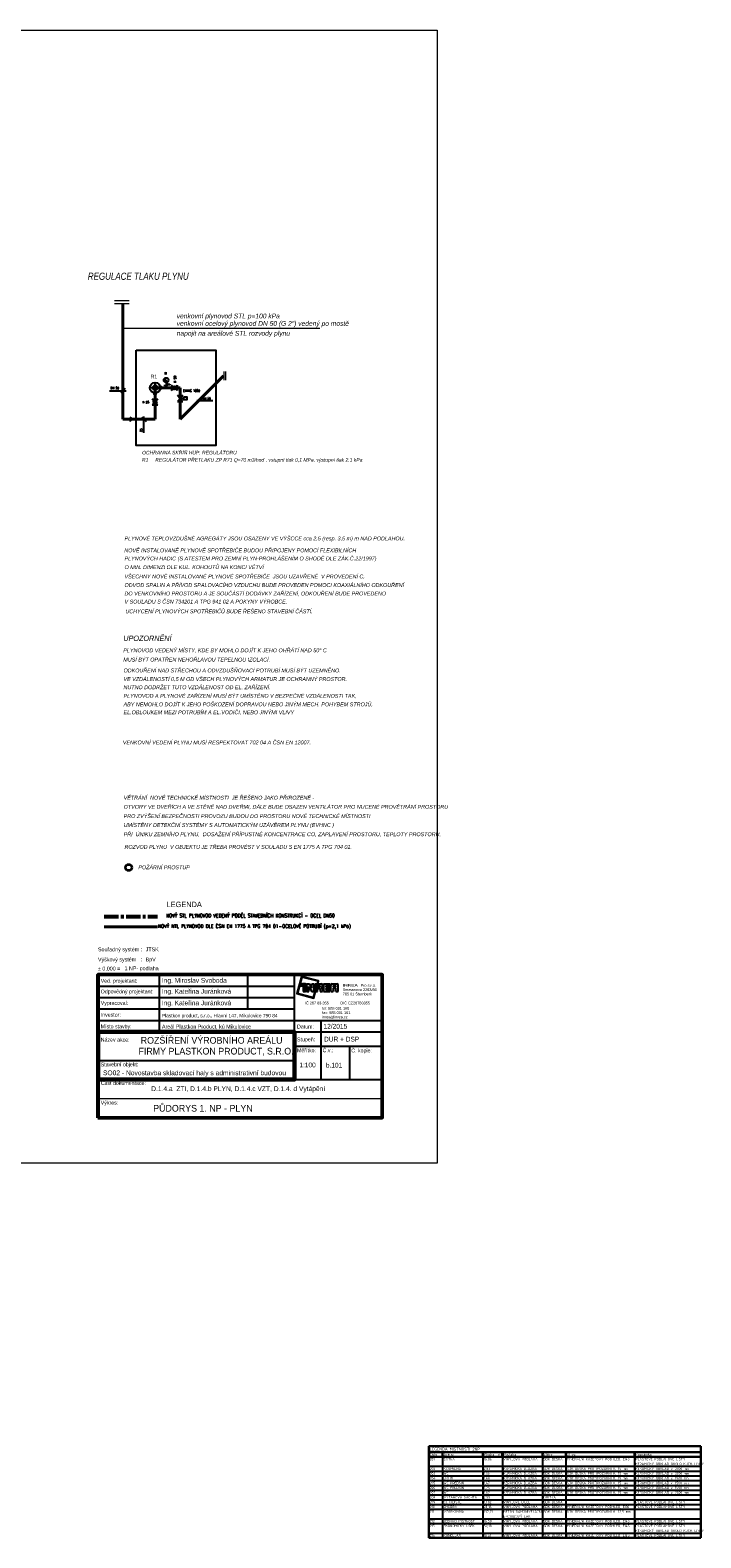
# Model space of a CAD drawing. Header units: millimetres. Extents: x 6435372 to 7248404, y 1559872 to 1886246.
# Tile 11 of 208: x 6569908 to 6605053, y 1719640 to 1798681. Entities that reach past the tile are written whole.
import ezdxf
from ezdxf.enums import TextEntityAlignment as Align

# ---------------------------------------------------------------- set-up
doc = ezdxf.new("R2010")
doc.units = ezdxf.units.MM
doc.linetypes.add('I-PLYN', pattern=[760, 500, -80, 100, -80])
for name, color, linetype in [('1', 7, 'Continuous'), ('IN_RAZITKO', 7, 'Continuous'), ('matrice DPS', 122, 'Continuous'), ('plyn-popis', 7, 'Continuous'), ('PLYNNOVY', 7, 'Continuous'), ('SCHEMA', 7, 'Continuous')]:
    doc.layers.add(name, color=color, linetype=linetype)
for name, color, linetype, lineweight in [('LEGENDA', 7, 'Continuous', 0), ('Plyn', 6, 'Continuous', 30), ('plyn_popis', 7, 'Continuous', 18), ('plyn_potrubi', 40, 'PLYN2', 40), ('požární prostup', 240, 'Continuous', 35)]:
    doc.layers.add(name, color=color, linetype=linetype, lineweight=lineweight)
doc.styles.add('ari-rom-uni', font='arial.ttf')
doc.styles.add('ARIAL', font='arial.ttf')
doc.styles.add('ARIEL', font='arial.ttf')
doc.styles.add('INDRA', font='ariali.ttf')
doc.styles.add('ROMANS', font='ROMANS', dxfattribs={"height": 0.2})
doc.styles.get("Standard").update_dxf_attribs({"font": 'romans.shx'})
doc.styles.add('styl1', font='arial.ttf', dxfattribs={"width": 0.65})
doc.styles.add('TABULKY', font='isocpeur.ttf')
doc.linetypes.add('PLYN2', pattern='A,5,-0.5,["+",Standard,S=1,R=0,X=0,Y=-0.42],-1.2', length=6.7)

# ---------------------------------------------------------------- blocks, each defined once
blk = doc.blocks.new('INREA RAZÍTKO')
at = {"layer": 'IN_RAZITKO'}
blk.add_hatch(color=256, dxfattribs=at).paths.add_polyline_path([(-3.869, 7.655), (-3.904, 7.527), (-3.878, 7.527), (-3.839, 7.673), (-4.74, 7.912), (-4.978, 7.018), (-4.08, 6.768), (-3.993, 7.115), (-4.019, 7.115), (-4.098, 6.799), (-4.947, 7.035), (-4.722, 7.882)])
h = blk.add_hatch(color=256, dxfattribs=at)
h.paths.add_polyline_path([(-4.687, 7.527), (-4.792, 7.527), (-4.792, 7.423), (-4.687, 7.423)])
h.paths.add_polyline_path([(-4.527, 7.526), (-4.642, 7.526), (-4.642, 7.115), (-4.527, 7.115)])
h.paths.add_polyline_path([(-4.317, 7.527), (-4.468, 7.527), (-4.468, 7.115), (-4.349, 7.115), (-4.349, 7.381), (-4.189, 7.115), (-4.07, 7.115), (-4.07, 7.527), (-4.189, 7.527), (-4.189, 7.315)])
h.paths.add_polyline_path([(-3.913, 7.527), (-4.023, 7.527), (-4.023, 7.115)])
h.paths.add_polyline_path([(-3.708, 7.527), (-3.877, 7.527), (-3.987, 7.115), (-3.894, 7.115), (-3.894, 7.277), (-3.757, 7.277), (-3.757, 7.115), (-3.638, 7.115), (-3.638, 7.257, 0.414214), (-3.708, 7.327, 0.414214), (-3.638, 7.397), (-3.638, 7.457, 0.414214)])
h.paths.add_polyline_path([(-3.757, 7.419), (-3.757, 7.362), (-3.894, 7.362), (-3.894, 7.419)], flags=16)
h.paths.add_polyline_path([(-3.253, 7.527), (-3.588, 7.527), (-3.588, 7.115), (-3.253, 7.115), (-3.253, 7.225), (-3.465, 7.225), (-3.465, 7.287), (-3.253, 7.287), (-3.253, 7.366), (-3.465, 7.366), (-3.465, 7.421), (-3.253, 7.421)])
h.paths.add_polyline_path([(-2.877, 7.527), (-3.131, 7.527, 0.414214), (-3.201, 7.457), (-3.201, 7.115), (-3.081, 7.115), (-3.081, 7.293), (-2.931, 7.293), (-2.931, 7.115), (-2.807, 7.115), (-2.807, 7.457, 0.414214)])
h.paths.add_polyline_path([(-2.931, 7.421), (-2.931, 7.362), (-3.081, 7.362), (-3.081, 7.421)], flags=16)
at = {"layer": 'IN_RAZITKO', "color": 7}
for p, q in [((-12.195, 8.005), (-12.195, 5.005)), ((-7.564, 8.005), (-7.564, 6.205)), ((-5.108, 2.651), (-5.108, 8.005)), ((-15.395, 7.405), (-5.108, 7.405)), ((-15.395, 6.805), (-5.108, 6.805)), ((-15.395, 6.205), (-5.108, 6.205)), ((-15.395, 5.605), (-5.108, 5.605)), ((-5.108, 5.605), (-0.505, 5.605)), ((-3.727, 5.605), (-3.727, 2.505)), ((-5.108, 5.005), (-0.505, 5.005)), ((-5.108, 4.255), (-0.505, 4.255)), ((-2.225, 4.258), (-2.225, 2.505)), ((-15.395, 3.505), (-5.108, 3.505))]:
    blk.add_line(p, q, dxfattribs=at)
at = {"layer": 'IN_RAZITKO'}
for p, q in [((-4.468, 7.527), (-4.317, 7.527)), ((-4.468, 7.527), (-4.468, 7.115)), ((-4.468, 7.115), (-4.349, 7.115)), ((-4.349, 7.115), (-4.349, 7.381)), ((-4.349, 7.381), (-4.189, 7.115)), ((-4.317, 7.527), (-4.189, 7.315)), ((-4.189, 7.315), (-4.189, 7.527)), ((-4.189, 7.527), (-4.07, 7.527)), ((-4.189, 7.115), (-4.07, 7.115)), ((-4.07, 7.115), (-4.07, 7.527)), ((-4.023, 7.115), (-4.023, 7.527)), ((-3.913, 7.527), (-4.023, 7.115)), ((-4.023, 7.527), (-3.913, 7.527)), ((-3.993, 7.115), (-4.019, 7.115)), ((-3.877, 7.527), (-3.987, 7.115)), ((-3.987, 7.115), (-3.894, 7.115)), ((-3.878, 7.527), (-3.904, 7.527)), ((-3.894, 7.362), (-3.894, 7.419)), ((-3.757, 7.419), (-3.894, 7.419)), ((-3.757, 7.362), (-3.894, 7.362)), ((-3.894, 7.115), (-3.894, 7.277)), ((-3.894, 7.277), (-3.757, 7.277)), ((-3.877, 7.527), (-3.708, 7.527)), ((-3.757, 7.362), (-3.757, 7.419)), ((-3.757, 7.277), (-3.757, 7.115)), ((-3.757, 7.115), (-3.638, 7.115)), ((-3.638, 7.397), (-3.638, 7.457)), ((-3.638, 7.257), (-3.638, 7.115)), ((-3.588, 7.527), (-3.588, 7.115)), ((-3.588, 7.527), (-3.253, 7.527)), ((-3.588, 7.115), (-3.253, 7.115)), ((-3.253, 7.421), (-3.465, 7.421)), ((-3.465, 7.421), (-3.465, 7.366)), ((-3.253, 7.366), (-3.465, 7.366)), ((-3.253, 7.287), (-3.465, 7.287)), ((-3.465, 7.287), (-3.465, 7.225)), ((-3.465, 7.225), (-3.253, 7.225)), ((-3.253, 7.527), (-3.253, 7.421)), ((-3.253, 7.421), (-3.253, 7.527)), ((-3.253, 7.366), (-3.253, 7.287)), ((-3.253, 7.225), (-3.253, 7.115)), ((-3.201, 7.115), (-3.201, 7.457)), ((-3.201, 7.115), (-3.081, 7.115)), ((-3.131, 7.527), (-2.877, 7.527)), ((-2.931, 7.421), (-3.081, 7.421)), ((-3.081, 7.421), (-3.081, 7.362)), ((-3.081, 7.362), (-2.931, 7.362)), ((-2.931, 7.293), (-3.081, 7.293)), ((-3.081, 7.293), (-3.081, 7.115)), ((-2.931, 7.362), (-2.931, 7.421)), ((-2.931, 7.115), (-2.931, 7.293)), ((-2.931, 7.115), (-2.807, 7.115)), ((-2.807, 7.115), (-2.807, 7.457)), ((-5.108, 2.505), (-0.505, 2.505))]:
    blk.add_line(p, q, dxfattribs=at)
at = {"layer": 'IN_RAZITKO', "lineweight": 50}
for points in [[(-15.4, 0.5), (-0.5, 0.5), (-0.5, 8.01), (-15.4, 8.01)], [(-15.395, 0.505), (-0.505, 0.505), (-0.505, 8.005), (-15.395, 8.005)]]:
    blk.add_lwpolyline(points, close=True, dxfattribs=at)
at = {"layer": 'IN_RAZITKO'}
for points in [[(-3.878, 7.527), (-3.839, 7.673), (-4.74, 7.912), (-4.978, 7.018), (-4.08, 6.768), (-3.993, 7.115)], [(-3.904, 7.527), (-3.869, 7.655), (-4.722, 7.882), (-4.947, 7.035), (-4.098, 6.799), (-4.019, 7.115)]]:
    blk.add_lwpolyline(points, dxfattribs=at)
for points in [[(-4.792, 7.423), (-4.687, 7.423), (-4.687, 7.527), (-4.792, 7.527)], [(-4.642, 7.115), (-4.527, 7.115), (-4.527, 7.526), (-4.642, 7.526)]]:
    blk.add_lwpolyline(points, close=True, dxfattribs=at)
at = {"layer": 'IN_RAZITKO', "lineweight": 60}
blk.add_lwpolyline([(-15.395, 2.505), (-5.108, 2.505), (-5.108, 5.005), (-15.395, 5.005)], close=True, dxfattribs=at)
at = {"layer": 'IN_RAZITKO', "const_width": 0.075}
blk.add_lwpolyline([(-15.395, 0.505), (-0.505, 0.505), (-0.505, 1.505), (-15.395, 1.505)], close=True, dxfattribs=at)
at = {"layer": 'IN_RAZITKO'}
for centre, start, end in [((-3.708, 7.457), 0, 90), ((-3.708, 7.397), 270, 360), ((-3.708, 7.257), 360, 90), ((-3.131, 7.457), 90, 180), ((-2.877, 7.457), 0, 90)]:
    blk.add_arc(centre, 0.07, start, end, dxfattribs=at)
at = {"layer": 'IN_RAZITKO', "style": 'ARIAL'}
for s, p in [('Výškový systém   :', (-15.4, 8.901)), ('Souřadný systém :', (-15.4, 9.432)), ('± 0,000 =', (-15.4, 8.423))]:
    blk.add_text(s, height=0.2, dxfattribs=at).set_placement(p, align=Align.TOP_LEFT)
at = {"layer": 'IN_RAZITKO', "color": 3, "style": 'ARIAL'}
for s, p in [('JTSK', (-12.9, 9.432)), ('BpV', (-12.9, 8.901))]:
    blk.add_text(s, height=0.2, dxfattribs=at).set_placement(p, align=Align.TOP_LEFT)
at = {"layer": 'IN_RAZITKO', "color": 7, "style": 'ari-rom-uni', "width": 0.9}
for s, p in [('Ved. projektant:', (-15.255, 7.584)), ('Odpovědný projektant:', (-15.255, 7.022)), ('Vypracoval:', (-15.255, 6.422)), ('Investor:', (-15.255, 5.801)), ('Místo stavby:', (-15.255, 5.193)), ('Datum:', (-4.968, 5.182)), ('Název akce:', (-15.255, 4.497)), ('Stupeň:', (-4.968, 4.509)), ('Měřítko:', (-4.968, 3.94)), ('Č.v.:', (-3.627, 3.94)), ('Č. kopie:', (-2.125, 3.927)), ('Stavební objekt:', (-15.255, 3.197)), ('Část dokumentace:', (-15.255, 2.225)), ('Výkres:', (-15.255, 1.196))]:
    blk.add_text(s, height=0.2, dxfattribs=at).set_placement(p)
at = {"layer": 'IN_RAZITKO', "style": 'ari-rom-uni'}
for s, p in [('Smetanova 2263/66', (-2.575, 7.103)), ('                 Pro s.r.o.', (-2.575, 7.329)), ('IČ 267 83 355           DIČ CZ26783355', (-4.556, 6.404)), ('785 01 Šternberk', (-2.575, 6.877)), ('tel: 585 001 160', (-3.657, 6.122)), ('fax: 585 001 161', (-3.657, 5.896)), ('inrea@inrea.cz', (-3.657, 5.67))]:
    blk.add_text(s, height=0.1425, dxfattribs=at).set_placement(p, align=Align.BOTTOM_LEFT)
at = {"layer": 'IN_RAZITKO', "style": 'ari-rom-uni', "width": 1.3}
blk.add_text('INREA', height=0.1425, dxfattribs=at).set_placement((-2.575, 7.331), align=Align.BOTTOM_LEFT)
at = {"layer": 'IN_RAZITKO', "color": 3, "style": 'ARIAL'}
blk.add_attdef('NULA', (-14.012, 8.227), '', height=0.2, dxfattribs=at)
at = {"layer": 'IN_RAZITKO', "style": 'ari-rom-uni', "width": 0.9, "flags": 12}
for tag, p, height in [('VEDOUCÍ-PROJEKTANT', (-12.053, 7.553), 0.25), ('ODPOVĚDNÝ-PROJEKTANT', (-12.053, 6.964), 0.25), ('VYPRACOVAL', (-12.053, 6.363), 0.25), ('INVESTOR', (-12.053, 5.774), 0.2), ('MÍSTO', (-12.053, 5.149), 0.25), ('DATUM', (-3.585, 5.185), 0.25), ('STUPEŇ', (-3.556, 4.468), 0.25)]:
    blk.add_attdef(tag, p, '', height=height, dxfattribs=at)
at = {"layer": 'IN_RAZITKO', "style": 'ari-rom-uni', "flags": 12}
for tag, height, width, p in [('NÁZEV-1', 0.35, 0.95, (-10.252, 4.438)), ('NÁZEV-2', 0.35, 0.95, (-10.252, 3.876)), ('MĚŘ', 0.25, 0.9, (-4.422, 3.031)), ('ČV', 0.25, 0.9, (-3.034, 3.031)), ('VÝKRES', 0.35, 0.95, (-10.299, 0.801))]:
    blk.add_attdef(tag, text='', height=height, dxfattribs=dict(at, width=width)).set_placement(p, align=Align.CENTER)
at = {"layer": 'IN_RAZITKO', "style": 'ari-rom-uni'}
for tag, p in [('OBJEKT', (-11.248, 2.85)), ('DOKUMENTACE', (-11.26, 1.842))]:
    blk.add_attdef(tag, p, '', height=0.25, dxfattribs=at)

msp = doc.modelspace()

# ---------------------------------------------------------------- hatches: boundary and pattern name
at = {"layer": '1'}
h = msp.add_hatch(dxfattribs=at)
h.set_pattern_fill('ANSI31', scale=187.03125, angle=90, style=0)
h.set_pattern_definition([(135, (24949084.929, 11123784.373), (-16.531383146, -16.531383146), [])])
h.paths.add_polyline_path([(6576940, 1780418.9, 0.1920288), (6576906.4, 1780334.7, 0.6588722), (6577113, 1780246)])

# ---------------------------------------------------------------- linework, layer by layer
at = {"layer": '1', "color": 7}
for p, q in [((6577113, 1780246), (6576940, 1780418.9)), ((6576956.3, 1780030.1), (6576956.3, 1780084.4)), ((6576997, 1780030.1), (6576956.3, 1780030.1)), ((6577028.7, 1780212.5), (6577028.7, 1780106.2)), ((6577028.7, 1780106.2), (6577085.3, 1780106.2)), ((6577028.7, 1780105), (6577028.7, 1780066.3)), ((6577117.3, 1780164.7), (6577066.5, 1780164.7)), ((6577117.3, 1780139.1), (6577117.3, 1780164.7)), ((6577151.2, 1780106.2), (6577204.1, 1780106.2)), ((6577219.6, 1780083.6), (6577175, 1780083.6)), ((6577176.3, 1780129.9), (6577219.6, 1780129.9)), ((6577219.6, 1780129.9), (6577219.6, 1780083.6)), ((6577028.7, 1780002.9), (6577028.7, 1779932.4))]:
    msp.add_line(p, q, dxfattribs=at)
for centre, radius in [((6577028.7, 1780334.7), 122.3), ((6577028.7, 1780034.6), 31.7), ((6577118.3, 1780106.2), 33)]:
    msp.add_circle(centre, radius, dxfattribs=at)
at = {"layer": 'matrice DPS', "lineweight": 30}
for p, q in [((6590798.6, 1724440.2), (6605053.4, 1724440.2)), ((6590798.6, 1724440.2), (6590798.6, 1724140.2)), ((6590798.6, 1724140.2), (6590798.6, 1723890.2)), ((6590798.6, 1724140.2), (6591523.6, 1724140.2)), ((6590798.6, 1723890.2), (6590798.6, 1719640.2)), ((6590798.6, 1723890.2), (6591523.6, 1723890.2)), ((6591523.6, 1724140.2), (6593623.6, 1724140.2)), ((6591523.6, 1724140.2), (6591523.6, 1723890.2)), ((6591523.6, 1723890.2), (6593623.6, 1723890.2)), ((6593623.6, 1724140.2), (6594655.4, 1724140.2)), ((6593623.6, 1724140.2), (6593623.6, 1723890.2)), ((6593623.6, 1723890.2), (6594655.4, 1723890.2)), ((6594655.4, 1724140.2), (6596755.4, 1724140.2)), ((6594655.4, 1724140.2), (6594655.4, 1723890.2)), ((6594655.4, 1723890.2), (6596755.4, 1723890.2)), ((6596755.4, 1724140.2), (6597980.4, 1724140.2)), ((6596755.4, 1724140.2), (6596755.4, 1723890.2)), ((6596755.4, 1723890.2), (6597980.4, 1723890.2)), ((6597980.4, 1724140.2), (6601578.4, 1724140.2)), ((6597980.4, 1724140.2), (6597980.4, 1723890.2)), ((6597980.4, 1723890.2), (6601578.4, 1723890.2)), ((6601578.4, 1724140.2), (6605053.4, 1724140.2)), ((6601578.4, 1724140.2), (6601578.4, 1723890.2)), ((6601578.4, 1723890.2), (6605053.4, 1723890.2)), ((6605053.4, 1724440.2), (6605053.4, 1724140.2)), ((6605053.4, 1724140.2), (6605053.4, 1723890.2)), ((6605053.4, 1723890.2), (6605053.4, 1719640.2)), ((6590798.6, 1719640.2), (6591523.6, 1719640.2)), ((6591523.6, 1719640.2), (6593623.6, 1719640.2)), ((6593623.6, 1719640.2), (6594655.4, 1719640.2)), ((6594655.4, 1719640.2), (6596755.4, 1719640.2)), ((6596755.4, 1719640.2), (6597980.4, 1719640.2)), ((6597980.4, 1719640.2), (6601578.4, 1719640.2)), ((6601578.4, 1719640.2), (6605053.4, 1719640.2))]:
    msp.add_line(p, q, dxfattribs=at)
at = {"layer": 'matrice DPS'}
for p, q in [((6591523.6, 1723890.2), (6591523.6, 1719640.2)), ((6593623.6, 1723890.2), (6593623.6, 1719640.2)), ((6594655.4, 1723890.2), (6594655.4, 1719640.2)), ((6596755.4, 1723890.2), (6596755.4, 1719640.2)), ((6597980.4, 1723890.2), (6597980.4, 1719640.2)), ((6601578.4, 1723890.2), (6601578.4, 1719640.2)), ((6590798.6, 1723390.2), (6591523.6, 1723390.2)), ((6590798.6, 1723140.2), (6591523.6, 1723140.2)), ((6591523.6, 1723390.2), (6593623.6, 1723390.2)), ((6591523.6, 1723140.2), (6593623.6, 1723140.2)), ((6593623.6, 1723390.2), (6594655.4, 1723390.2)), ((6593623.6, 1723140.2), (6594655.4, 1723140.2)), ((6594655.4, 1723390.2), (6596755.4, 1723390.2)), ((6594655.4, 1723140.2), (6596755.4, 1723140.2)), ((6596755.4, 1723390.2), (6597980.4, 1723390.2)), ((6596755.4, 1723140.2), (6597980.4, 1723140.2)), ((6597980.4, 1723390.2), (6601578.4, 1723390.2)), ((6597980.4, 1723140.2), (6601578.4, 1723140.2)), ((6601578.4, 1723390.2), (6605053.4, 1723390.2)), ((6601578.4, 1723140.2), (6605053.4, 1723140.2)), ((6590798.6, 1722890.2), (6591523.6, 1722890.2)), ((6590798.6, 1722640.2), (6591523.6, 1722640.2)), ((6590798.6, 1722390.2), (6591523.6, 1722390.2)), ((6591523.6, 1722890.2), (6593623.6, 1722890.2)), ((6591523.6, 1722640.2), (6593623.6, 1722640.2)), ((6591523.6, 1722390.2), (6593623.6, 1722390.2)), ((6593623.6, 1722890.2), (6594655.4, 1722890.2)), ((6593623.6, 1722640.2), (6594655.4, 1722640.2)), ((6593623.6, 1722390.2), (6594655.4, 1722390.2)), ((6594655.4, 1722890.2), (6596755.4, 1722890.2)), ((6594655.4, 1722640.2), (6596755.4, 1722640.2)), ((6594655.4, 1722390.2), (6596755.4, 1722390.2)), ((6596755.4, 1722890.2), (6597980.4, 1722890.2)), ((6596755.4, 1722640.2), (6597980.4, 1722640.2)), ((6596755.4, 1722390.2), (6597980.4, 1722390.2)), ((6597980.4, 1722890.2), (6601578.4, 1722890.2)), ((6597980.4, 1722640.2), (6601578.4, 1722640.2)), ((6597980.4, 1722390.2), (6601578.4, 1722390.2)), ((6601578.4, 1722890.2), (6605053.4, 1722890.2)), ((6601578.4, 1722640.2), (6605053.4, 1722640.2)), ((6601578.4, 1722390.2), (6605053.4, 1722390.2)), ((6590798.6, 1722140.2), (6591523.6, 1722140.2)), ((6590798.6, 1721890.2), (6591523.6, 1721890.2)), ((6590798.6, 1721640.2), (6591523.6, 1721640.2)), ((6591523.6, 1722140.2), (6593623.6, 1722140.2)), ((6591523.6, 1721890.2), (6593623.6, 1721890.2)), ((6591523.6, 1721640.2), (6593623.6, 1721640.2)), ((6593623.6, 1722140.2), (6594655.4, 1722140.2)), ((6593623.6, 1721890.2), (6594655.4, 1721890.2)), ((6593623.6, 1721640.2), (6594655.4, 1721640.2)), ((6594655.4, 1722140.2), (6596755.4, 1722140.2)), ((6594655.4, 1721890.2), (6596755.4, 1721890.2)), ((6594655.4, 1721640.2), (6596755.4, 1721640.2)), ((6596755.4, 1722140.2), (6597980.4, 1722140.2)), ((6596755.4, 1721890.2), (6597980.4, 1721890.2)), ((6596755.4, 1721640.2), (6597980.4, 1721640.2)), ((6597980.4, 1722140.2), (6601578.4, 1722140.2)), ((6597980.4, 1721890.2), (6601578.4, 1721890.2)), ((6597980.4, 1721640.2), (6601578.4, 1721640.2)), ((6601578.4, 1722140.2), (6605053.4, 1722140.2)), ((6601578.4, 1721890.2), (6605053.4, 1721890.2)), ((6601578.4, 1721640.2), (6605053.4, 1721640.2)), ((6590798.6, 1721390.2), (6591523.6, 1721390.2)), ((6590798.6, 1721140.2), (6591523.6, 1721140.2)), ((6591523.6, 1721390.2), (6593623.6, 1721390.2)), ((6591523.6, 1721140.2), (6593623.6, 1721140.2)), ((6593623.6, 1721390.2), (6594655.4, 1721390.2)), ((6593623.6, 1721140.2), (6594655.4, 1721140.2)), ((6594655.4, 1721390.2), (6596755.4, 1721390.2)), ((6594655.4, 1721140.2), (6596755.4, 1721140.2)), ((6596755.4, 1721390.2), (6597980.4, 1721390.2)), ((6596755.4, 1721140.2), (6597980.4, 1721140.2)), ((6597980.4, 1721390.2), (6601578.4, 1721390.2)), ((6597980.4, 1721140.2), (6601578.4, 1721140.2)), ((6601578.4, 1721390.2), (6605053.4, 1721390.2)), ((6601578.4, 1721140.2), (6605053.4, 1721140.2)), ((6590798.6, 1720640.2), (6591523.6, 1720640.2)), ((6590798.6, 1720390.2), (6591523.6, 1720390.2)), ((6591523.6, 1720640.2), (6593623.6, 1720640.2)), ((6591523.6, 1720390.2), (6593623.6, 1720390.2)), ((6593623.6, 1720640.2), (6594655.4, 1720640.2)), ((6593623.6, 1720390.2), (6594655.4, 1720390.2)), ((6594655.4, 1720640.2), (6596755.4, 1720640.2)), ((6594655.4, 1720390.2), (6596755.4, 1720390.2)), ((6596755.4, 1720640.2), (6597980.4, 1720640.2)), ((6596755.4, 1720390.2), (6597980.4, 1720390.2)), ((6597980.4, 1720640.2), (6601578.4, 1720640.2)), ((6597980.4, 1720390.2), (6601578.4, 1720390.2)), ((6601578.4, 1720640.2), (6605053.4, 1720640.2)), ((6601578.4, 1720390.2), (6605053.4, 1720390.2)), ((6590798.6, 1719890.2), (6591523.6, 1719890.2)), ((6591523.6, 1719890.2), (6593623.6, 1719890.2)), ((6593623.6, 1719890.2), (6594655.4, 1719890.2)), ((6594655.4, 1719890.2), (6596755.4, 1719890.2)), ((6596755.4, 1719890.2), (6597980.4, 1719890.2)), ((6597980.4, 1719890.2), (6601578.4, 1719890.2)), ((6601578.4, 1719890.2), (6605053.4, 1719890.2))]:
    msp.add_line(p, q, dxfattribs=at)
at = {"layer": 'Plyn', "color": 164, "linetype": 'I-PLYN', "lineweight": 53, "ltscale": 1.5}
msp.add_line((6573793.7, 1752213.2), (6576575.2, 1752213.2), dxfattribs=at)
at = {"layer": 'plyn-popis', "ltscale": 200}
msp.add_line((6577771.4, 1779374.2), (6577967, 1779374.2), dxfattribs=at)
at = {"layer": 'plyn-popis'}
msp.add_lwpolyline([(6575458.9, 1781900.7), (6579631.6, 1781900.7), (6579631.6, 1776911.3), (6575458.9, 1776911.3)], close=True, dxfattribs=at)
at = {"layer": 'plyn-popis', "ltscale": 200}
msp.add_lwpolyline([(6577967, 1779455.9), (6578118.1, 1779455.9), (6578118.1, 1779292.6), (6577967, 1779292.6)], close=True, dxfattribs=at)
at = {"layer": 'plyn_popis', "ltscale": 400}
for p, q in [((6574331.3, 1784509.7), (6575091.8, 1784509.7)), ((6574331.3, 1784354.3), (6575091.8, 1784354.3)), ((6580059, 1780786.7), (6580059, 1780323.7)), ((6580145.9, 1780786.7), (6580145.9, 1780323.7)), ((6575286.2, 1778279.2), (6575152.1, 1778386.7)), ((6575152.1, 1778386.7), (6575152.1, 1778278.9)), ((6575152.5, 1778171.3), (6575152.1, 1778279)), ((6575286.2, 1778279.2), (6575152.5, 1778171.3))]:
    msp.add_line(p, q, dxfattribs=at)
at = {"layer": 'plyn_popis', "ltscale": 200}
msp.add_line((6574771.6, 1783064.5), (6585090.8, 1783064.5), dxfattribs=at)
at = {"layer": 'plyn_popis', "ltscale": 400}
msp.add_lwpolyline([(6591231.3, 1798681.3), (6591231.3, 1739281.3), (6507231.3, 1739281.3), (6507231.3, 1798681.3)], close=True, dxfattribs=at)
at = {"layer": 'plyn_potrubi', "ltscale": 200}
for p, q in [((6574771.6, 1778279.2), (6574771.6, 1784354.3)), ((6577770.8, 1778281.5), (6580041.5, 1780552.2)), ((6576451.4, 1778279.2), (6576451.4, 1779932.4)), ((6577307.8, 1779932.4), (6576451.4, 1779932.4)), ((6577613.8, 1779931.6), (6577770.8, 1779931.6)), ((6577770.8, 1779931.6), (6577770.8, 1778281.5)), ((6576451.4, 1778279.2), (6574771.6, 1778279.2)), ((6573793.7, 1751667.4), (6576575.2, 1751667.4))]:
    msp.add_line(p, q, dxfattribs=at)
at = {"layer": 'požární prostup', "ltscale": 400}
msp.add_circle((6575069.9, 1754782), 164, dxfattribs=at)
at = {"layer": 'SCHEMA', "color": 7, "linetype": 'Continuous'}
for p, q in [((6576451.4, 1780230.6), (6576451.4, 1779588.6)), ((6576451.4, 1780054.9), (6576451.4, 1780198.5)), ((6577613.8, 1779789.7), (6577307.8, 1780074)), ((6577307.8, 1780074), (6577307.8, 1779789.1)), ((6577307.8, 1779789.1), (6577613.8, 1780073.4)), ((6577613.8, 1780073.4), (6577613.8, 1779789.7)), ((6574888.6, 1779895.7), (6574654.6, 1779656.2)), ((6576868.9, 1779932.4), (6576208.8, 1779932.4)), ((6576634.8, 1779932.4), (6576253.9, 1779932.4)), ((6576593.3, 1779343.2), (6576309, 1779037.3)), ((6576593.9, 1779037.3), (6576309.6, 1779343.2)), ((6576309.6, 1779343.2), (6576593.3, 1779343.2)), ((6576804.5, 1779988.6), (6576718.9, 1779988.6)), ((6576804.5, 1779876.2), (6576718.9, 1779876.2)), ((6576804.5, 1779876.2), (6576804.5, 1779988.6)), ((6577912.9, 1779527.2), (6577628.6, 1779221.3)), ((6577628.6, 1779221.3), (6577913.5, 1779221.3)), ((6577913.5, 1779221.3), (6577629.2, 1779527.2)), ((6577629.2, 1779527.2), (6577912.9, 1779527.2)), ((6576309, 1779037.3), (6576593.9, 1779037.3)), ((6575742.4, 1778391.2), (6575981.9, 1778157.1))]:
    msp.add_line(p, q, dxfattribs=at)
at = {"layer": 'SCHEMA', "color": 7, "lineweight": -3, "ltscale": 80}
for p, q in [((6574061.2, 1779776.5), (6574930.6, 1779776.5)), ((6575861.6, 1777563.7), (6575861.6, 1778433.2))]:
    msp.add_line(p, q, dxfattribs=at)
at = {"layer": 'SCHEMA', "color": 7, "ltscale": 80}
for p, q in [((6578835.4, 1779343.9), (6578643.8, 1779156.6)), ((6579488.6, 1779250.3), (6578647.8, 1779250.3))]:
    msp.add_line(p, q, dxfattribs=at)
at = {"layer": 'SCHEMA', "color": 7, "linetype": 'Continuous'}
msp.add_lwpolyline([(6576497.5, 1779663), (6576497.5, 1779582.3), (6576405.3, 1779582.3), (6576405.3, 1779663)], dxfattribs=at)
for centre, radius in [((6576451.4, 1779932.4), 273.3), ((6576451.4, 1779932.4), 122.5), ((6577460.9, 1779932.4), 87.8), ((6576451.2, 1779190.3), 87.8), ((6576451.4, 1779932.4), 47.9)]:
    msp.add_circle(centre, radius, dxfattribs=at)

# ---------------------------------------------------------------- block references
ref = msp.add_blockref('INREA RAZÍTKO', (6588861, 1741160.6), dxfattribs=dict(xscale=1000, yscale=1000, zscale=1000))
ref.add_attrib('VEDOUCÍ-PROJEKTANT', 'Ing. Miroslav Svoboda', (6576813.2, 1748739.3), dxfattribs={"layer": 'IN_RAZITKO', "height": 250, "style": 'ari-rom-uni', "width": 0.9})
ref.add_attrib('ODPOVĚDNÝ-PROJEKTANT', 'Ing. Kateřina Juránková', (6576813.2, 1748167.5), dxfattribs={"layer": 'IN_RAZITKO', "height": 250, "style": 'ari-rom-uni', "width": 0.9})
ref.add_attrib('VYPRACOVAL', 'Ing. Kateřina Juránková', (6576813.2, 1747560.5), dxfattribs={"layer": 'IN_RAZITKO', "height": 250, "style": 'ari-rom-uni', "width": 0.9})
ref.add_attrib('INVESTOR', 'Plastkon product, s.r.o., Hlavní 147, Mikulovice 790 84', (6576813.2, 1746929), dxfattribs={"layer": 'IN_RAZITKO', "height": 180, "style": 'ari-rom-uni', "width": 0.8})
ref.add_attrib('MÍSTO', 'Areál Plastkon Product, kú Mikulovice', (6576813.2, 1746342.3), dxfattribs={"layer": 'IN_RAZITKO', "height": 200, "style": 'ari-rom-uni'})
ref.add_attrib('NÁZEV-1', 'ROZŠÍŘENÍ VÝROBNÍHO AREÁLU ', dxfattribs={"layer": 'IN_RAZITKO', "height": 350, "style": 'ari-rom-uni', "width": 0.95}).set_placement((6579480.8, 1745548.1), align=Align.CENTER)
ref.add_attrib('NÁZEV-2', 'FIRMY PLASTKON PRODUCT, S.R.O.', dxfattribs={"layer": 'IN_RAZITKO', "height": 350, "style": 'ari-rom-uni', "width": 0.95}).set_placement((6579647.7, 1744979.5), align=Align.CENTER)
ref.add_attrib('VÝKRES', '                                   PŮDORYS 1. NP - PLYN', dxfattribs={"layer": 'IN_RAZITKO', "height": 350, "style": 'ari-rom-uni', "width": 0.95}).set_placement((6576702.9, 1741987), align=Align.CENTER)
ref.add_attrib('DATUM', '12/2015', (6585281.2, 1746335.2), dxfattribs={"layer": 'IN_RAZITKO', "height": 250, "style": 'ari-rom-uni', "width": 0.9})
ref.add_attrib('DOKUMENTACE', 'D.1.4.a  ZTI, D.1.4.b PLYN, D.1.4.c VZT, D.1.4. d Vytápění', (6576250.4, 1743061.5), dxfattribs={"layer": 'IN_RAZITKO', "height": 250, "style": 'ari-rom-uni'})
ref.add_attrib('MĚŘ', '1:100', dxfattribs={"layer": 'IN_RAZITKO', "height": 250, "style": 'ari-rom-uni', "width": 0.9}).set_placement((6584444.1, 1744306.8), align=Align.CENTER)
ref.add_attrib('ČV', 'b.101', dxfattribs={"layer": 'IN_RAZITKO', "height": 250, "style": 'ari-rom-uni', "width": 0.9}).set_placement((6585832.2, 1744294.9), align=Align.CENTER)
ref.add_attrib('STUPEŇ', 'DUR + DSP', (6585310.3, 1745660.9), dxfattribs={"layer": 'IN_RAZITKO', "height": 250, "style": 'ari-rom-uni', "width": 0.9})
ref.add_attrib('OBJEKT', 'SO02 - Novostavba skladovací haly s administrativní budovou', (6573724.9, 1743892.8), dxfattribs={"layer": 'IN_RAZITKO', "height": 250, "style": 'ari-rom-uni'})
ref.add_attrib('NULA', '1 NP- podlaha', (6574854.1, 1749397.3), dxfattribs={"layer": 'IN_RAZITKO', "color": 3, "height": 200, "style": 'ARIAL'})

# ---------------------------------------------------------------- texts
at = {"layer": 'LEGENDA', "ltscale": 400, "style": 'INDRA', "width": 0.8}
for s, height, p in [('REGULACE TLAKU PLYNU', 375, (6572928.3, 1785592.6, -20295.3)), ('OCHRANNÁ SKŘÍŇ HUP, REGULÁTORU', 187.5, (6575774.8, 1776439.7, -20295.3)), ('R1     REGULÁTOR PŘETLAKU ZP R71 Q=70 m3/hod , vstupní tlak 0,1 MPa, výstupní tlak 2,1 kPa', 187.5, (6575769.3, 1776059))]:
    msp.add_text(s, height=height, dxfattribs=at).set_placement(p)
at = {"layer": 'matrice DPS', "style": 'TABULKY'}
for s, height, p in [('Číslo', 125, (6590848.6, 1723952.7)), ('LEGENDA MÍSTNOSTÍ 2NP', 150, (6590848.6, 1724215.2)), ('Jméno', 125, (6591573.6, 1723952.7)), ('Plocha [m²]', 125, (6593673.6, 1723952.7)), ('Podlaha', 125, (6594705.4, 1723952.7)), ('Stěny', 125, (6596805.4, 1723952.7)), ('Strop', 125, (6598030.4, 1723952.7)), ('Poznámka', 125, (6601628.4, 1723952.7)), ('201', 125, (6590848.6, 1723702.7)), ('202', 125, (6590848.6, 1723202.7)), ('ŠATNA', 125, (6591573.6, 1723702.7)), ('KOUPELNA', 125, (6591573.6, 1723202.7)), ('2,83', 125, (6593673.6, 1723202.7)), ('16,86', 125, (6593673.6, 1723702.7)), ('VINYLOVÁ PODLAHA', 125, (6594705.4, 1723702.7)), ('KERAMICKÁ DLAŽBA', 125, (6594705.4, 1723202.7)), ('KERAMICKÁ DLAŽBA', 125, (6594705.4, 1722952.7)), ('SDK DESKA', 125, (6596805.4, 1723702.7)), ('SDK DESKA', 125, (6596805.4, 1723202.7)), ('SDK DESKA PROTIPOŽÁRNÍ tl. 15 mm', 125, (6598030.4, 1723202.7)), ('SDK DESKA PROTIPOŽÁRNÍ tl. 15 mm', 125, (6598030.4, 1722952.7)), ('MINERÁLNÍ KAZETOVÝ PODHLED, EI45', 125, (6598030.4, 1723702.7)), ('PLASTOVÉ PODLAHOVÉ LIŠTY', 125, (6601628.4, 1723702.7)), ('KERAMICKÝ OBKLAD OKOLO KUCH. LINKY', 125, (6601628.4, 1723452.7)), ('KERAMICKÝ OBKLAD v. 2000 mm', 125, (6601628.4, 1723202.7)), ('KERAMICKÝ OBKLAD v. 2000 mm', 125, (6601628.4, 1722952.7)), ('203', 125, (6590848.6, 1722952.7)), ('204', 125, (6590848.6, 1722702.7)), ('205', 125, (6590848.6, 1722452.7)), ('206', 125, (6590848.6, 1722202.7)), ('WC', 125, (6591573.6, 1722952.7)), ('WC PŘEDSÍŇ', 125, (6591573.6, 1722452.7)), ('WC PŘEDSÍŇ', 125, (6591573.6, 1722202.7)), ('ÚKLID', 125, (6591573.6, 1722702.7)), ('1,66', 125, (6593673.6, 1722952.7)), ('1,68', 125, (6593673.6, 1722702.7)), ('1,47', 125, (6593673.6, 1722452.7)), ('1,74', 125, (6593673.6, 1722202.7)), ('KERAMICKÁ DLAŽBA', 125, (6594705.4, 1722702.7)), ('KERAMICKÁ DLAŽBA', 125, (6594705.4, 1722452.7)), ('KERAMICKÁ DLAŽBA', 125, (6594705.4, 1722202.7)), ('SDK DESKA', 125, (6596805.4, 1722952.7)), ('SDK DESKA', 125, (6596805.4, 1722702.7)), ('SDK DESKA', 125, (6596805.4, 1722452.7)), ('SDK DESKA', 125, (6596805.4, 1722202.7)), ('SDK DESKA PROTIPOŽÁRNÍ tl. 15 mm', 125, (6598030.4, 1722702.7)), ('SDK DESKA PROTIPOŽÁRNÍ tl. 15 mm', 125, (6598030.4, 1722452.7)), ('SDK DESKA PROTIPOŽÁRNÍ tl. 15 mm', 125, (6598030.4, 1722202.7)), ('KERAMICKÝ OBKLAD v. 1500 mm', 125, (6601628.4, 1722702.7)), ('KERAMICKÝ OBKLAD v. 1500 mm', 125, (6601628.4, 1722452.7)), ('KERAMICKÝ OBKLAD v. 1500 mm', 125, (6601628.4, 1722202.7)), ('207', 125, (6590848.6, 1721952.7)), ('208', 125, (6590848.6, 1721702.7)), ('209', 125, (6590848.6, 1721452.7)), ('VÝTAHOVÁ ŠACHTA', 125, (6591573.6, 1721702.7)), ('WC', 125, (6591573.6, 1721952.7)), ('SCHODIŠTĚ', 125, (6591573.6, 1721452.7)), ('2,55', 125, (6593673.6, 1721702.7)), ('1,67', 125, (6593673.6, 1721952.7)), ('13,02', 125, (6593673.6, 1721452.7)), ('VINYLOVÉ DÍLCE', 125, (6594705.4, 1721452.7)), ('KERAMICKÁ DLAŽBA', 125, (6594705.4, 1721952.7)), ('SDK DESKA', 125, (6596805.4, 1721952.7)), ('SDK DESKA', 125, (6596805.4, 1721452.7)), ('OMÍTKA', 125, (6596805.4, 1721702.7)), ('SDK DESKA PROTIPOŽÁRNÍ tl. 15 mm', 125, (6598030.4, 1721952.7)), ('KERAMICKÝ OBKLAD v. 2000 mm', 125, (6601628.4, 1721952.7)), ('PLASTOVÉ PODLAHOVÉ LIŠTY', 125, (6601628.4, 1721452.7)), ('210', 125, (6590848.6, 1721202.7)), ('211', 125, (6590848.6, 1720952.7)), ('VZORKOVNA', 125, (6591573.6, 1720952.7)), ('CHODBA', 125, (6591573.6, 1721202.7)), ('23,16', 125, (6593673.6, 1721202.7)), ('137,21', 125, (6593673.6, 1720952.7)), ('VINYLOVÁ PODLAHA', 125, (6594705.4, 1721202.7)), ('BETON SAMONIVELAČNÍ', 125, (6594705.4, 1720952.7)), ('EPOXIDOVÝ LAK', 125, (6594705.4, 1720702.7)), ('SDK DESKA', 125, (6596805.4, 1721202.7)), ('SDK DESKA', 125, (6596805.4, 1720952.7)), ('SDK DESKA PROTIPOŽÁRNÍ tl. 12,5 mm', 125, (6598030.4, 1720952.7)), ('MINERÁLNÍ KAZETOVÝ PODHLED, EI30', 125, (6598030.4, 1721202.7)), ('PLASTOVÉ PODLAHOVÉ LIŠTY', 125, (6601628.4, 1721202.7)), ('212', 125, (6590848.6, 1720452.7)), ('213', 125, (6590848.6, 1720202.7)), ('JEDNACÍ MÍSTNOST', 125, (6591573.6, 1720452.7)), ('EKONOMICKÝ ÚSEK', 125, (6591573.6, 1720202.7)), ('50,18', 125, (6593673.6, 1720202.7)), ('16,59', 125, (6593673.6, 1720452.7)), ('VINYLOVÁ PODLAHA', 125, (6594705.4, 1720452.7)), ('VINYLOVÁ PODLAHA', 125, (6594705.4, 1720202.7)), ('SDK DESKA', 125, (6596805.4, 1720452.7)), ('SDK DESKA', 125, (6596805.4, 1720202.7)), ('MINERÁLNÍ KAZETOVÝ PODHLED, EI45', 125, (6598030.4, 1720452.7)), ('MINERÁLNÍ KAZETOVÝ PODHLED, EI45', 125, (6598030.4, 1720202.7)), ('PLASTOVÉ PODLAHOVÉ LIŠTY', 125, (6601628.4, 1720452.7)), ('PLASTOVÉ PODLAHOVÉ LIŠTY', 125, (6601628.4, 1720202.7)), ('KERAMICKÝ OBKLAD OKOLO KUCH. LINKY', 125, (6601628.4, 1719952.7)), ('214', 125, (6590848.6, 1719702.7)), ('KANCELÁŘ', 125, (6591573.6, 1719702.7)), ('16,41', 125, (6593673.6, 1719702.7)), ('VINYLOVÁ PODLAHA', 125, (6594705.4, 1719702.7)), ('SDK DESKA', 125, (6596805.4, 1719702.7)), ('MINERÁLNÍ KAZETOVÝ PODHLED, EI45', 125, (6598030.4, 1719702.7)), ('PLASTOVÉ PODLAHOVÉ LIŠTY', 125, (6601628.4, 1719702.7))]:
    msp.add_text(s, height=height, dxfattribs=at).set_placement(p)
at = {"layer": 'Plyn', "color": 7, "style": 'ARIEL'}
msp.add_text('R1', height=196.88, rotation=0.770414, dxfattribs=at).set_placement((6576215.6, 1780417.4, -17539.5))
at = {"layer": 'plyn_popis', "linetype": 'Continuous', "style": 'INDRA', "width": 0.8}
for s, height, p in [('venkovní plynovod STL p=100 kPa', 250, (6577588.8, 1783570.5)), ('venkovní ocelový plynovod DN 50 (G 2") vedený po mostě', 250, (6577588.8, 1783180.4)), ('napojit na areálové STL rozvody plynu', 250, (6577588.8, 1782662.4)), ('PLYNOVÉ TEPLOVZDUŠNÉ AGREGÁTY JSOU OSAZENY VE VÝŠCCE cca 2,5 (resp. 3,5 m) m NAD PODLAHOU.', 202.5, (6574853.3, 1771931.6, 184.1)), ('NOVĚ INSTALOVANÉ PLYNOVÉ SPOTŘEBIČE BUDOU PŘIPOJENY POMOCÍ FLEXIBILNÍCH ', 202.5, (6574841.2, 1771307.7, 184.1)), ('O MIN. DIMENZI DLE KUL. KOHOUTŮ NA KONCI VĚTVÍ', 202.5, (6574853.3, 1770427.2, 184.1)), ('PLYNOVÝCH HADIC (S ATESTEM PRO ZEMNÍ PLYN-PROHLÁŠENÍM O SHODĚ DLE ZÁK.Č.22/1997)', 202.5, (6574853.3, 1770881.9, 184.1)), ('VŠECHNY NOVĚ INSTALOVANÉ PLYNOVÉ SPOTŘEBIČE  JSOU UZAVŘENÉ  V PROVEDENÍ C,', 202.5, (6574852.2, 1769938.9, 1753.4)), ('ODVOD SPALIN A PŘÍVOD SPALOVACÍHO VZDUCHU BUDE PROVEDEN POMOCI KOAXIÁLNÍHO ODKOUŘENÍ', 202.5, (6574852.2, 1769489.1, 1753.4)), ('DO VENKOVNÍHO PROSTORU A JE SOUČÁSTÍ DODÁVKY ZAŘÍZENÍ, ODKOUŘENÍ BUDE PROVEDENO', 202.5, (6574852.2, 1769045.6, 1753.4)), ('V SOULADU S ČSN 734201 A TPG 941 02 A POKYNY VÝROBCE.', 202.5, (6574852.2, 1768621, 1753.4)), ('UCHYCENÍ PLYNOVÝCH SPOTŘEBIČŮ BUDE ŘEŠENO STAVEBNÍ ČÁSTÍ.', 202.5, (6574900.3, 1768111, -4570.8)), ('UPOZORNĚNÍ', 283.5, (6574788.8, 1766656.6, -4887.8)), ('PLYNOVOD VEDENÝ MÍSTY, KDE BY MOHLO DOJÍT K JEHO OHŘÁTÍ NAD 50° C ', 202.5, (6574788.8, 1766066.9, -4887.8)), ('MUSÍ BÝT OPATŘEN NEHOŘLAVOU TEPELNOU IZOLACÍ.', 202.5, (6574788.8, 1765581.2, -4887.8)), ('ODKOUŘENÍ NAD STŘECHOU A ODVZDUŠŇOVACÍ POTRUBÍ MUSÍ BÝT UZEMNĚNO.', 202.5, (6574801.9, 1765012, -4887.8)), ('VE VZDÁLENOSTÍ 0,5 M OD VŠECH PLYNOVÝCH ARMATUR JE OCHRANNÝ PROSTOR.', 202.5, (6574797.9, 1764561.6, -4887.8)), ('NUTNO DODRŽET TUTO VZDÁLENOST OD EL. ZAŘÍZENÍ.', 202.5, (6574797.9, 1764129.8, -4887.8)), ('ABY NEMOHLO DOJÍT K JEHO POŠKOZENÍ DOPRAVOU NEBO JINÝM MECH. POHYBEM STROJŮ,', 202.5, (6574802.1, 1763235.2, 1753.4)), ('PLYNOVOD A PLYNOVÉ ZAŘÍZENÍ MUSÍ BÝT UMÍSTĚNO V BEZPEČNÉ VZDÁLENOSTI TAK,', 202.5, (6574802.1, 1763681.1, 1753.4)), ('EL.OBLOUKEM MEZI POTRUBÍM A EL.VODIČI, NEBO JINÝMI VLIVY', 202.5, (6574802.1, 1762817.1, 1753.4)), ('VENKOVNÍ VEDENÍ PLYNU MUSÍ RESPEKTOVAT 702 04 A ČSN EN 12007.', 202.5, (6574763.6, 1761237.7, 7498.4)), ('VĚTRÁNÍ  NOVÉ TECHNICKÉ MÍSTNOSTI  JE ŘEŠENO JAKO PŘIROZENÉ - ', 202.5, (6574808, 1758341.9, 968.7)), ('OTVORY VE DVEŘÍCH A VE STĚNĚ NAD DVEŘMI, DÁLE BUDE OSAZEN VENTILÁTOR PRO NUCENÉ PROVĚTRÁNÍ PROSTORU', 202.5, (6574808, 1757862.6, 968.7)), ('ROZVOD PLYNU  V OBJEKTU JE TŘEBA PROVÉST V SOULADU S EN 1775 A TPG 704 01.', 202.5, (6574851.3, 1755761.7)), ('POŽÁRNÍ PROSTUP', 202.5, (6575576.7, 1754691.7))]:
    msp.add_text(s, height=height, dxfattribs=at).set_placement(p)
at = {"layer": 'plyn_popis', "color": 1, "linetype": 'Continuous', "style": 'INDRA', "width": 0.8}
for s, p in [('UMÍSTĚNY DETEKČNÍ SYSTÉMY S AUTOMATICKÝM UZÁVĚREM PLYNU (EVHNC )', (6574808, 1756909.6, 968.7)), ('PRO ZVÝŠENÍ BEZPEČNOSTI PROVOZU BUDOU DO PROSTORU NOVÉ TECHNICKÉ MÍSTNOSTI ', (6574808, 1757376.7, 968.7)), ('PŘI  ÚNIKU ZEMNÍHO PLYNU,  DOSAŽENÍ PŘÍPUSTNÉ KONCENTRACE CO, ZAPLAVENÍ PROSTORU, TEPLOTY PROSTORU.', (6574808, 1756424.3, 968.7))]:
    msp.add_text(s, height=202.5, dxfattribs=at).set_placement(p)
at = {"layer": 'PLYNNOVY', "color": 7, "linetype": 'Continuous', "width": 0.9}
for s, p in [('M', (6576949.9, 1780635, -8520.8)), ('DN 50', (6574122.3, 1779858.9)), ('K 25', (6575798.7, 1779119.8, -8520.8)), ('EVHNC 1050', (6577923.5, 1779721.1)), ('DN 50', (6578931.4, 1779298.9))]:
    msp.add_text(s, height=115.5, dxfattribs=at).set_placement(p)
for s, p in [('K 50', (6577553.2, 1780215.7)), ('25', (6575779.2, 1777624.9))]:
    msp.add_text(s, height=115.5, rotation=90, dxfattribs=at).set_placement(p)
at = {"layer": 'SCHEMA', "color": 7, "lineweight": -3, "style": 'ROMANS', "width": 0.9}
for s, p in [('NOVÝ STL PLYNOVOD VEDENÝ PODÉL STAVEBNÍCH KONSTRUKCÍ - OCEL DN50 ', (6577035.6, 1752170.3, -2817.7)), ('          NOVÝ NTL PLYNOVOD DLE ČSN EN 1775 A TPG 704 01-OCELOVÉ POTRUBÍ (p=2,1 kPa)', (6575353.4, 1751614.7, -5635.4))]:
    msp.add_text(s, height=187.5, dxfattribs=at).set_placement(p)
at = {"layer": 'SCHEMA', "color": 7, "style": 'styl1', "width": 0.9}
msp.add_text('LEGENDA', height=281.25, dxfattribs=at).set_placement((6577056.7, 1752707.2))

doc.saveas('drawing.dxf')
